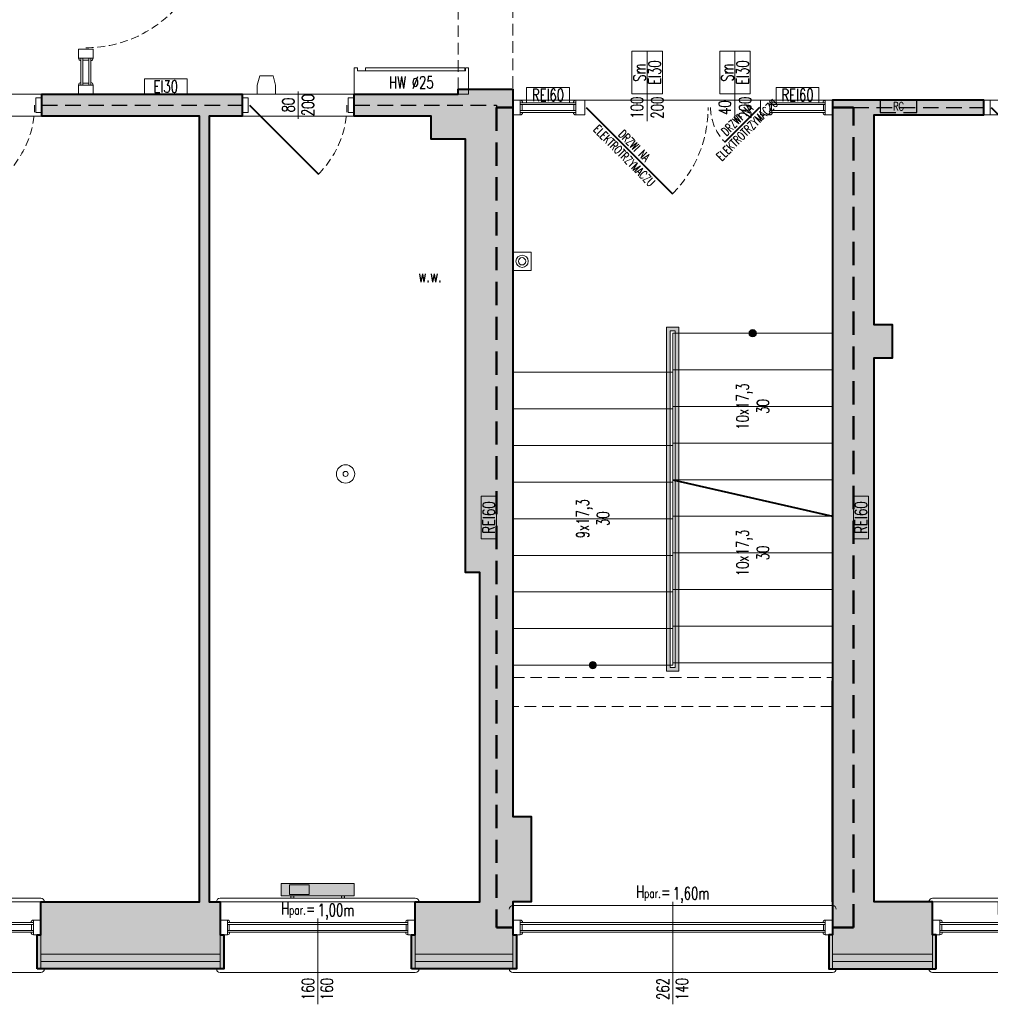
# Model space of a CAD drawing. Header units: millimetres. Extents: x 49320 to 60117, y -4209 to 20568.
# Tile 188 of 252: x 51187 to 51983, y 4927 to 5734. Entities that reach past the tile are written whole.
import ezdxf
from ezdxf.enums import TextEntityAlignment as Align

# ---------------------------------------------------------------- set-up
doc = ezdxf.new("R2010")
doc.units = ezdxf.units.MM
doc.linetypes.add('DASHED', pattern=[19.05, 12.7, -6.35])
doc.linetypes.add('Kreski-Krotkie', pattern=[4.7625, 3.175, -1.5875])
for name, color, linetype, lineweight in [('_AA wymiary', 7, 'Continuous', 13), ('_HD-DREWNO_PRZEKRÓJ', 251, 'Continuous', 40), ('_HD-DREWNO_PRZERYW', 251, 'Kreski-Krotkie', 9), ('_HD-DREWNO_WIDOK', 251, 'Continuous', 18), ('_HD-DRZWI', 251, 'Continuous', 0), ('_HD-ELE_EN', 251, 'Continuous', 30), ('_HD-ELE_PPOŻ', 251, 'Continuous', 30), ('_HD-INWENTARYZACJA_PRZERYW', 251, 'Kreski-Krotkie', 9), ('_HD-INWENTARYZACJA_WIDOK', 251, 'Continuous', 18), ('_HD-OCIEPLENIE', 251, 'BATTING', 0), ('_HD-OKNA', 251, 'Continuous', 0), ('_HD-OPISY', 251, 'Continuous', 0), ('_HD-PPOŻ030', 251, 'DASHED', 40), ('_HD-PPOŻ060', 251, 'DASHED', 50), ('_HD-PPOŻ_PRZEKRÓJ', 251, 'Continuous', 40), ('_HD-PPOŻ_PRZERYW', 251, 'Kreski-Krotkie', 9), ('_HD-PPOŻ_WIDOK', 251, 'Continuous', 18), ('_HD-SAN_CO', 251, 'Continuous', 30), ('_HD-SCHODY_PRZEKRÓJ', 251, 'Continuous', 40), ('_HD-SCHODY_WIDOK', 251, 'Continuous', 18), ('_HD-STAL_PRZEKRÓJ', 251, 'Continuous', 40), ('_HD-STAL_PRZERYW', 251, 'Kreski-Krotkie', 9), ('_HD-STAL_WIDOK', 251, 'Continuous', 18), ('_HD-SZKŁO_WIDOK', 251, 'Continuous', 18), ('_HD-TWORZYWA_SZTUCZNE_WIDOK', 251, 'Continuous', 18), ('_HD-WENTYLACJA', 251, 'Continuous', 0)]:
    doc.layers.add(name, color=color, linetype=linetype, lineweight=lineweight)
doc.layers.add('_HD-KRESKOWANIE_PEŁNE', color=7, linetype='Continuous', lineweight=0, true_color=0xbfbfbf)
doc.layers.add('_HD-PRZEKRÓJ_BUDOWLANA', color=7, linetype='Continuous', lineweight=40, true_color=0x616161)
doc.layers.add('_HD-POMOC_1', color=251, linetype='Continuous', lineweight=0, plot=False)
doc.styles.add('_HD_Romans', font='romans.shx', dxfattribs={"width": 0.7, "height": 18})
doc.linetypes.add('BATTING', pattern='A,0.00254,-2.54,[134,ltypeshp.shx,S=2.54,R=0,X=-2.54,Y=0],-5.08,[134,ltypeshp.shx,S=2.54,R=180,X=2.54,Y=0],-2.54', length=10.16254)

# ---------------------------------------------------------------- blocks, each defined once
blk = doc.blocks.new('*U7')
at = {"layer": '_HD-OPISY'}
for p, q in [((131, -13), (131, 27)), ((131, -57), (131, -13))]:
    blk.add_line(p, q, dxfattribs=at)
at = {"layer": '_HD-SZKŁO_WIDOK'}
for p, q in [((256, 10), (6, 10)), ((256, 8.5), (6, 8.5)), ((256, 3.5), (6, 3.5)), ((256, 2), (6, 2))]:
    blk.add_line(p, q, dxfattribs=at)
at = {"layer": '_HD-TWORZYWA_SZTUCZNE_WIDOK'}
for p, q in [((0, 24), (131, 24)), ((131, 24), (262, 24)), ((0, 12), (6, 12)), ((6, 12), (6, 0)), ((7.5, 8.5), (7.5, 3.5)), ((254.5, 8.5), (254.5, 3.5)), ((262, 12), (256, 12)), ((256, 12), (256, 0)), ((0, 0), (6, 0)), ((262, 0), (256, 0)), ((0, -31), (131, -31)), ((262, -31), (131, -31))]:
    blk.add_line(p, q, dxfattribs=at)
for centre, radius, start, end in [((0, 21), 3, 90, 180), ((262, 21), 3, 0, 90), ((6, 10), 2, 0, 90), ((256, 10), 2, 90, 180), ((6, 2), 2, 270, 0), ((256, 2), 2, 180, 270), ((0, -28), 3, 180, 270), ((262, -28), 3, 270, 0)]:
    blk.add_arc(centre, radius, start, end, dxfattribs=at)
at = {"layer": '_HD-OPISY', "insert": (101, 34), "char_height": 10, "width": 33.4799, "attachment_point": 4, "style": '_HD_Romans'}
blk.add_mtext('\\pxql;H{\\H0.75x;par.}=', dxfattribs=at)
at = {"layer": '_HD-OPISY', "style": '_HD_Romans', "width": 0.7}
blk.add_attdef('PARAPET', text='', height=10, dxfattribs=at).set_placement((131, 34), align=Align.MIDDLE_LEFT)
blk.add_attdef('SZEROKOŚĆ', text='', height=10, rotation=90, dxfattribs=at).set_placement((131, -44.5), align=Align.BOTTOM_CENTER)
blk.add_attdef('WYSOKOŚĆ', text='', height=10, rotation=90, dxfattribs=at).set_placement((133.5, -44.5), align=Align.TOP_CENTER)
blk = doc.blocks.new('*U12')
at = {"layer": '_HD-OPISY'}
for p, q in [((80, -13), (80, 13.24)), ((80, -57), (80, -13))]:
    blk.add_line(p, q, dxfattribs=at)
at = {"layer": '_HD-SZKŁO_WIDOK'}
for p, q in [((154, 10), (6, 10)), ((154, 8.5), (6, 8.5)), ((154, 3.5), (6, 3.5)), ((154, 2), (6, 2))]:
    blk.add_line(p, q, dxfattribs=at)
at = {"layer": '_HD-TWORZYWA_SZTUCZNE_WIDOK'}
for p, q in [((0, 30), (80, 30)), ((80, 30), (160, 30)), ((0, 12), (6, 12)), ((6, 12), (6, 0)), ((7.5, 8.5), (7.5, 3.5)), ((152.5, 8.5), (152.5, 3.5)), ((160, 12), (154, 12)), ((154, 12), (154, 0)), ((0, 0), (6, 0)), ((160, 0), (154, 0)), ((0, -31), (80, -31)), ((160, -31), (80, -31))]:
    blk.add_line(p, q, dxfattribs=at)
for centre, radius, start, end in [((0, 27), 3, 90, 180), ((160, 27), 3, 0, 90), ((6, 10), 2, 0, 90), ((154, 10), 2, 90, 180), ((6, 2), 2, 270, 0), ((154, 2), 2, 180, 270), ((0, -28), 3, 180, 270), ((160, -28), 3, 270, 0)]:
    blk.add_arc(centre, radius, start, end, dxfattribs=at)
at = {"layer": '_HD-OPISY', "insert": (50, 20.24), "char_height": 10, "width": 33.4799, "attachment_point": 4, "style": '_HD_Romans'}
blk.add_mtext('\\pxql;H{\\H0.75x;par.}=', dxfattribs=at)
at = {"layer": '_HD-OPISY', "style": '_HD_Romans', "width": 0.7}
blk.add_attdef('PARAPET', text='', height=10, dxfattribs=at).set_placement((80, 20.24), align=Align.MIDDLE_LEFT)
blk.add_attdef('SZEROKOŚĆ', text='', height=10, rotation=90, dxfattribs=at).set_placement((80, -44.5), align=Align.BOTTOM_CENTER)
blk.add_attdef('WYSOKOŚĆ', text='', height=10, rotation=90, dxfattribs=at).set_placement((82.5, -44.5), align=Align.TOP_CENTER)
blk = doc.blocks.new('*U13')
at = {"layer": '_HD-OPISY'}
for p, q in [((82.5, -13), (82.5, 13.24)), ((82.5, -57), (82.5, -13))]:
    blk.add_line(p, q, dxfattribs=at)
at = {"layer": '_HD-SZKŁO_WIDOK'}
for p, q in [((159, 10), (6, 10)), ((159, 8.5), (6, 8.5)), ((159, 3.5), (6, 3.5)), ((159, 2), (6, 2))]:
    blk.add_line(p, q, dxfattribs=at)
at = {"layer": '_HD-TWORZYWA_SZTUCZNE_WIDOK'}
for p, q in [((0, 30), (82.5, 30)), ((82.5, 30), (165, 30)), ((0, 12), (6, 12)), ((6, 12), (6, 0)), ((7.5, 8.5), (7.5, 3.5)), ((157.5, 8.5), (157.5, 3.5)), ((165, 12), (159, 12)), ((159, 12), (159, 0)), ((0, 0), (6, 0)), ((165, 0), (159, 0)), ((0, -31), (82.5, -31)), ((165, -31), (82.5, -31))]:
    blk.add_line(p, q, dxfattribs=at)
for centre, radius, start, end in [((0, 27), 3, 90, 180), ((165, 27), 3, 0, 90), ((6, 10), 2, 0, 90), ((159, 10), 2, 90, 180), ((6, 2), 2, 270, 0), ((159, 2), 2, 180, 270), ((0, -28), 3, 180, 270), ((165, -28), 3, 270, 0)]:
    blk.add_arc(centre, radius, start, end, dxfattribs=at)
at = {"layer": '_HD-OPISY', "insert": (52.5, 20.24), "char_height": 10, "width": 33.4799, "attachment_point": 4, "style": '_HD_Romans'}
blk.add_mtext('\\pxql;H{\\H0.75x;par.}=', dxfattribs=at)
at = {"layer": '_HD-OPISY', "style": '_HD_Romans', "width": 0.7}
blk.add_attdef('PARAPET', text='', height=10, dxfattribs=at).set_placement((82.5, 20.24), align=Align.MIDDLE_LEFT)
blk.add_attdef('SZEROKOŚĆ', text='', height=10, rotation=90, dxfattribs=at).set_placement((82.5, -44.5), align=Align.BOTTOM_CENTER)
blk.add_attdef('WYSOKOŚĆ', text='', height=10, rotation=90, dxfattribs=at).set_placement((85, -44.5), align=Align.TOP_CENTER)
blk = doc.blocks.new('*U24')
at = {"layer": '_HD-DREWNO_PRZEKRÓJ'}
blk.add_line((6, 0), (62.57, -56.57), dxfattribs=at)
at = {"layer": '_HD-DREWNO_PRZERYW', "ltscale": 2}
blk.add_arc((6, 0), 80, 315, 0, dxfattribs=at)
at = {"layer": '_HD-DREWNO_WIDOK'}
for points in [[(0, 6), (5, 6), (5, -6), (0, -6)], [(87, 6), (92, 6), (92, -6), (87, -6)]]:
    blk.add_lwpolyline(points, close=True, dxfattribs=at)
at = {"layer": '_HD-OPISY'}
blk.add_line((46, 11.25), (46, -11.25), dxfattribs=at)
at = {"layer": '_HD-OPISY', "style": '_HD_Romans', "width": 0.7}
blk.add_attdef('SZEROKOŚĆ', text='', height=10, rotation=90, dxfattribs=at).set_placement((46, 0), align=Align.BOTTOM_CENTER)
blk.add_attdef('WYSOKOŚĆ', text='', height=10, rotation=90, dxfattribs=at).set_placement((49, 0), align=Align.TOP_CENTER)
blk = doc.blocks.new('*U25')
at = {"layer": '_HD-DREWNO_PRZEKRÓJ'}
blk.add_line((6, 0), (62.57, -56.57), dxfattribs=at)
at = {"layer": '_HD-DREWNO_PRZERYW', "ltscale": 2}
blk.add_arc((6, 0), 80, 315, 0, dxfattribs=at)
at = {"layer": '_HD-DREWNO_WIDOK'}
for points in [[(0, 6), (5, 6), (5, -6), (0, -6)], [(87, 6), (92, 6), (92, -6), (87, -6)]]:
    blk.add_lwpolyline(points, close=True, dxfattribs=at)
at = {"layer": '_HD-OPISY'}
blk.add_line((46, 11.25), (46, -11.25), dxfattribs=at)
at = {"layer": '_HD-OPISY', "style": '_HD_Romans', "width": 0.7}
blk.add_attdef('SZEROKOŚĆ', text='', height=10, rotation=90, dxfattribs=at).set_placement((46, 0), align=Align.BOTTOM_CENTER)
blk.add_attdef('WYSOKOŚĆ', text='', height=10, rotation=90, dxfattribs=at).set_placement((49, 0), align=Align.TOP_CENTER)
blk = doc.blocks.new('*U26')
at = {"layer": '_HD-DREWNO_PRZEKRÓJ'}
blk.add_line((6, 0), (62.57, -56.57), dxfattribs=at)
at = {"layer": '_HD-DREWNO_PRZERYW', "ltscale": 2}
blk.add_arc((6, 0), 80, 315, 0, dxfattribs=at)
at = {"layer": '_HD-DREWNO_WIDOK'}
for points in [[(0, 6), (5, 6), (5, -6), (0, -6)], [(87, 6), (92, 6), (92, -6), (87, -6)]]:
    blk.add_lwpolyline(points, close=True, dxfattribs=at)
at = {"layer": '_HD-OPISY'}
blk.add_line((46, 11.25), (46, -11.25), dxfattribs=at)
at = {"layer": '_HD-OPISY', "style": '_HD_Romans', "width": 0.7}
blk.add_attdef('SZEROKOŚĆ', text='', height=10, rotation=90, dxfattribs=at).set_placement((46, 0), align=Align.BOTTOM_CENTER)
blk.add_attdef('WYSOKOŚĆ', text='', height=10, rotation=90, dxfattribs=at).set_placement((49, 0), align=Align.TOP_CENTER)
blk = doc.blocks.new('*U5')
at = {"layer": '_HD-WENTYLACJA'}
blk.add_lwpolyline([(0, 0, 0, 12, 0), (20, 0, 0, 0, 0), (84.5, 0, 0, 0, 0)], format="xyseb", dxfattribs=at)
at = {"layer": '_HD-WENTYLACJA', "style": '_HD_Romans', "width": 0.7}
blk.add_attdef('WENTYLACJA', (35, 5), '', height=20, dxfattribs=at)
blk = doc.blocks.new('_HD_BLOKI_HW25')
blk.add_lwpolyline([(-91.01, 19.2), (-2.59, 19.2), (-2.59, 21.6), (0, 21.6), (0, 0), (-93.6, 0), (-93.6, 21.6), (-91.01, 21.6), (-91.01, 19.2)])
blk.add_lwpolyline([(-9.19, 21.6), (-9.19, 19.2), (-90.55, 19.2), (-90.55, 21.6)], close=True)
blk = doc.blocks.new('*U32')
at = {"layer": '_HD-OPISY'}
blk.add_line((38.5, 11.25), (38.5, -11.25), dxfattribs=at)
at = {"layer": '_HD-STAL_PRZEKRÓJ'}
blk.add_line((88.5, 0), (17.79, -70.71), dxfattribs=at)
at = {"layer": '_HD-STAL_PRZERYW', "ltscale": 2}
blk.add_arc((88.5, 0), 100, 180, 225, dxfattribs=at)
at = {"layer": '_HD-STAL_WIDOK'}
for points in [[(-12.5, 6), (-20, 6), (-20, -6), (-12.5, -6)], [(97, 6), (89.5, 6), (89.5, -6), (97, -6)]]:
    blk.add_lwpolyline(points, close=True, dxfattribs=at)
at = {"layer": '_HD-OPISY', "style": '_HD_Romans', "width": 0.7}
blk.add_attdef('WYSOKOŚĆ', text='', height=10, rotation=270, dxfattribs=at).set_placement((35.5, 0), align=Align.TOP_CENTER)
blk.add_attdef('SZEROKOŚĆ', text='', height=10, rotation=270, dxfattribs=at).set_placement((38.5, 0), align=Align.BOTTOM_CENTER)

msp = doc.modelspace()

# ---------------------------------------------------------------- hatches: boundary and pattern name
at = {"layer": '_HD-KRESKOWANIE_PEŁNE', "ltscale": 1.5, "transparency": 33554687}
h = msp.add_hatch(color=256, dxfattribs=at)
h.dxf.hatch_style = 1
h.paths.add_polyline_path([(51511.58, 4956.3), (51511.58, 5011.3), (51564.58, 5011.3), (51564.58, 5281.3), (51552.58, 5281.3), (51552.58, 5636.3), (51524.58, 5636.3), (51524.58, 5655.3), (51461.58, 5655.3), (51461.58, 5673.3), (51546.58, 5673.3), (51546.58, 5677.3), (51591.58, 5677.3), (51591.58, 5081.3), (51606.58, 5081.3), (51606.58, 5011.3), (51591.58, 5011.3), (51591.58, 4956.3)])
h = msp.add_hatch(color=256, dxfattribs=at)
h.dxf.hatch_style = 1
h.paths.add_polyline_path([(51205.58, 5673.3), (51238.58, 5673.3), (51244.58, 5673.3), (51369.58, 5673.3), (51369.58, 5655.3), (51342.58, 5655.3), (51342.58, 5011.3), (51351.58, 5011.3), (51351.58, 4956.3), (51204.58, 4956.3), (51204.58, 5011.3), (51334.58, 5011.3), (51334.58, 5655.3), (51205.58, 5655.3)])
h = msp.add_hatch(color=256, dxfattribs=at)
h.dxf.hatch_style = 1
h.paths.add_polyline_path([(51853.58, 5668.3), (51853.58, 5011.3), (51853.58, 5192.3), (51853.58, 4956.3), (51935.58, 4956.3), (51935.58, 5011.3), (51887.58, 5011.3), (51887.58, 5457.3), (51902.58, 5457.3), (51902.58, 5484.3), (51887.58, 5484.3), (51887.58, 5656.3), (51977.58, 5656.3), (51977.58, 5668.3)])
h = msp.add_hatch(color=256, dxfattribs=at)
h.dxf.hatch_style = 1
h.paths.add_polyline_path([(51717.58, 5482.3), (51727.58, 5482.3), (51727.58, 5200.3), (51717.58, 5200.3)])
h.paths.add_polyline_path([(51720.58, 5479.3), (51724.58, 5479.3), (51724.58, 5203.3), (51720.58, 5203.3)], flags=16)
at = {"layer": '_HD-KRESKOWANIE_PEŁNE', "transparency": 33554687}
h = msp.add_hatch(color=256, dxfattribs=at)
h.dxf.hatch_style = 1
h.paths.add_polyline_path([(51401.58, 5016.3), (51401.58, 5026.3), (51461.58, 5026.3), (51461.58, 5016.3)])
h.paths.add_polyline_path([(51409.58, 5016.3), (51409.58, 5014.3), (51412.08, 5014.3), (51412.08, 5016.3)])
h.paths.add_polyline_path([(51453.58, 5016.3), (51453.58, 5014.3), (51451.08, 5014.3), (51451.08, 5016.3)])
h = msp.add_hatch(color=256, dxfattribs=at)
h.dxf.hatch_style = 1
h.paths.add_polyline_path([(51204.58, 4984.3), (51201.58, 4984.3), (51201.58, 4956.3), (51204.58, 4956.3)])
h = msp.add_hatch(color=256, dxfattribs=at)
h.dxf.hatch_style = 1
h.paths.add_polyline_path([(51354.58, 4984.3), (51351.58, 4984.3), (51351.58, 4956.3), (51354.58, 4956.3)])
h = msp.add_hatch(color=256, dxfattribs=at)
h.dxf.hatch_style = 1
h.paths.add_polyline_path([(51511.58, 4984.3), (51508.58, 4984.3), (51508.58, 4956.3), (51511.58, 4956.3)])
h = msp.add_hatch(color=256, dxfattribs=at)
h.dxf.hatch_style = 1
h.paths.add_polyline_path([(51594.58, 4984.3), (51591.58, 4984.3), (51591.58, 4956.3), (51594.58, 4956.3)])
h = msp.add_hatch(color=256, dxfattribs=at)
h.dxf.hatch_style = 1
h.paths.add_polyline_path([(51853.58, 4984.3), (51850.58, 4984.3), (51850.58, 4956.3), (51853.58, 4956.3)])
h = msp.add_hatch(color=256, dxfattribs=at)
h.dxf.hatch_style = 1
h.paths.add_polyline_path([(51938.58, 4984.3), (51935.58, 4984.3), (51935.58, 4956.3), (51938.58, 4956.3)])
h = msp.add_hatch(color=256, dxfattribs=at)
h.dxf.hatch_style = 1
h.paths.add_polyline_path([(51351.58, 4968.3), (51204.58, 4968.3), (51204.58, 4956.3), (51351.58, 4956.3)])
h = msp.add_hatch(color=256, dxfattribs=at)
h.dxf.hatch_style = 1
h.paths.add_polyline_path([(51591.58, 4968.3), (51511.58, 4968.3), (51511.58, 4956.3), (51591.58, 4956.3)])
h = msp.add_hatch(color=256, dxfattribs=at)
h.dxf.hatch_style = 1
h.paths.add_polyline_path([(51935.58, 4968.3), (51853.58, 4968.3), (51853.58, 4956.3), (51935.58, 4956.3)])
at = {"layer": '_HD-OPISY'}
h = msp.add_hatch(color=256, dxfattribs=at)
h.dxf.hatch_style = 1
edge = h.paths.add_edge_path()
edge.add_arc((51788.08, 5477.3), 3, 0, 360)
h = msp.add_hatch(color=256, dxfattribs=at)
h.dxf.hatch_style = 1
edge = h.paths.add_edge_path()
edge.add_arc((51657.08, 5205.3), 3, 0, 360)

# ---------------------------------------------------------------- linework, layer by layer
at = {"layer": '_HD-ELE_EN', "linetype": 'DASHED', "lineweight": 25}
msp.add_lwpolyline([(51922.58, 5668.3), (51892.58, 5668.3), (51892.58, 5658.3), (51922.58, 5658.3)], close=True, dxfattribs=at)
at = {"layer": '_HD-ELE_PPOŻ', "linetype": 'ByBlock', "lineweight": 0}
for points in [[(51395.08, 5688.3), (51397.08, 5680.8), (51397.08, 5673.3), (51382.08, 5673.3), (51382.08, 5680.8), (51384.08, 5688.3)], [(51591.58, 5543.8), (51606.58, 5543.8), (51606.58, 5528.8), (51591.58, 5528.8)]]:
    msp.add_lwpolyline(points, close=True, dxfattribs=at)
for centre, radius in [((51599.08, 5536.3), 5), ((51599.08, 5536.3), 3), ((51454.4, 5362), 7.5), ((51454.4, 5362), 2.08)]:
    msp.add_circle(centre, radius, dxfattribs=at)
at = {"layer": '_HD-INWENTARYZACJA_PRZERYW', "ltscale": 3}
for points in [[(51591.58, 5677.3), (51546.58, 5677.3), (51546.58, 5845.3), (51591.58, 5845.3)], [(51591.58, 5195.3), (51853.58, 5195.3), (51853.58, 5171.3), (51591.58, 5171.3)]]:
    msp.add_lwpolyline(points, close=True, dxfattribs=at)
at = {"layer": '_HD-INWENTARYZACJA_WIDOK', "ltscale": 1.5}
for points in [[(51511.58, 4956.3), (51511.58, 5011.3), (51564.58, 5011.3), (51564.58, 5281.3), (51552.58, 5281.3), (51552.58, 5636.3), (51524.58, 5636.3), (51524.58, 5655.3), (51461.58, 5655.3), (51461.58, 5673.3), (51546.58, 5673.3), (51546.58, 5677.3), (51591.58, 5677.3), (51591.58, 5081.3), (51606.58, 5081.3), (51606.58, 5011.3), (51591.58, 5011.3), (51591.58, 4956.3)], [(51369.58, 5655.3), (51342.58, 5655.3), (51342.58, 5011.3), (51351.58, 5011.3), (51351.58, 4956.3), (51204.58, 4956.3), (51204.58, 5011.3), (51334.58, 5011.3), (51334.58, 5655.3), (51205.58, 5655.3), (51205.58, 5673.3), (51238.58, 5673.3), (51244.58, 5673.3), (51369.58, 5673.3)], [(51853.58, 5192.3), (51853.58, 4956.3), (51935.58, 4956.3), (51935.58, 5011.3), (51887.58, 5011.3), (51887.58, 5457.3), (51902.58, 5457.3), (51902.58, 5484.3), (51887.58, 5484.3), (51887.58, 5656.3), (51977.58, 5656.3), (51977.58, 5668.3), (51853.58, 5668.3), (51853.58, 5011.3)]]:
    msp.add_lwpolyline(points, close=True, dxfattribs=at)
at = {"layer": '_HD-OCIEPLENIE', "ltscale": 0.58}
for points in [[(51351.58, 4962.3), (51204.58, 4962.3)], [(51591.58, 4962.3), (51511.58, 4962.3)], [(51935.58, 4962.3), (51853.58, 4962.3)]]:
    msp.add_lwpolyline(points, dxfattribs=at)
at = {"layer": '_HD-OPISY'}
for p, q in [((51701.58, 5673.55), (51701.58, 5651.05)), ((51773.58, 5673.55), (51773.58, 5651.05))]:
    msp.add_line(p, q, dxfattribs=at)
for points in [[(51689.08, 5708.55), (51701.58, 5708.55), (51701.58, 5673.55), (51689.08, 5673.55)], [(51701.58, 5708.55), (51714.08, 5708.55), (51714.08, 5673.55), (51701.58, 5673.55)], [(51761.08, 5708.55), (51773.58, 5708.55), (51773.58, 5673.55), (51761.08, 5673.55)], [(51773.58, 5708.55), (51786.08, 5708.55), (51786.08, 5673.55), (51773.58, 5673.55)], [(51324.58, 5685.8), (51324.58, 5673.3), (51289.58, 5673.3), (51289.58, 5685.8)], [(51637.83, 5678.8), (51637.83, 5666.3), (51602.83, 5666.3), (51602.83, 5678.8)], [(51842.33, 5678.8), (51842.33, 5666.3), (51807.33, 5666.3), (51807.33, 5678.8)], [(51565.58, 5343.8), (51578.08, 5343.8), (51578.08, 5308.8), (51565.58, 5308.8)], [(51870.58, 5343.8), (51883.08, 5343.8), (51883.08, 5308.8), (51870.58, 5308.8)]]:
    msp.add_lwpolyline(points, close=True, dxfattribs=at)
for points in [[(51788.08, 5342.3, 0, 6, 0), (51788.08, 5352.3, 0, 0, 0), (51788.08, 5477.3, 0, 0, 0)], [(51657.08, 5445.3, 0, 6, 0), (51657.08, 5435.3, 0, 0, 0), (51657.08, 5205.3, 0, 0, 0)], [(51788.08, 5207.3, 0, 6, 0), (51788.08, 5217.3, 0, 0, 0), (51788.08, 5342.3, 0, 0, 0)]]:
    msp.add_lwpolyline(points, format="xyseb", dxfattribs=at)
for centre in [(51788.08, 5477.3), (51657.08, 5205.3)]:
    msp.add_circle(centre, 3, dxfattribs=at)
at = {"layer": '_HD-POMOC_1', "ltscale": 1.5}
for points in [[(50999.58, 5673.3), (51546.58, 5673.3), (51546.58, 5677.3), (51591.58, 5677.3), (51591.58, 5668.3), (52159.58, 5668.3), (52159.58, 5672.3), (52207.58, 5672.3), (52207.58, 5668.3), (52757.58, 5668.3), (52757.58, 5849.3), (52207.58, 5849.3), (52207.58, 5842.3), (52159.58, 5842.3), (52159.58, 5849.3), (51591.58, 5849.3), (51591.58, 5845.3), (51546.58, 5845.3), (51546.58, 5849.3), (50999.58, 5849.3)], [(50998.58, 5655.3), (50998.58, 5469.3), (50991.58, 5469.3), (50991.58, 5011.3), (51334.58, 5011.3), (51334.58, 5655.3), (50998.58, 5655.3)], [(51342.58, 5655.3), (51342.58, 5011.3), (51564.58, 5011.3), (51564.58, 5281.3), (51552.58, 5281.3), (51552.58, 5636.3), (51524.58, 5636.3), (51524.58, 5655.3), (51342.58, 5655.3)]]:
    msp.add_lwpolyline(points, dxfattribs=at)
msp.add_lwpolyline([(51887.58, 5656.3), (51887.58, 5484.3), (51902.58, 5484.3), (51902.58, 5457.3), (51887.58, 5457.3), (51887.58, 5011.3), (52167.58, 5011.3), (52167.58, 5446.3), (52161.58, 5446.3), (52161.58, 5656.3)], close=True, dxfattribs=at)
at = {"layer": '_HD-PPOŻ030', "lineweight": 25}
for points in [[(51205.58, 5664.3), (51369.58, 5664.3)], [(51461.58, 5664.3), (51578.08, 5664.3), (51578.08, 5662.3)], [(51870.58, 5662.3), (51977.58, 5662.3)]]:
    msp.add_lwpolyline(points, dxfattribs=at)
at = {"layer": '_HD-PPOŻ060', "ltscale": 1.5}
for points in [[(51591.58, 5662.3), (51578.08, 5662.3), (51578.08, 4990.3), (51591.58, 4990.3)], [(51853.58, 4990.3), (51870.58, 4990.3), (51870.58, 5662.3), (51853.58, 5662.3)]]:
    msp.add_lwpolyline(points, dxfattribs=at)
at = {"layer": '_HD-PPOŻ_PRZEKRÓJ'}
for p, q in [((51651.58, 5662.3), (51722.29, 5591.59)), ((51793.58, 5662.3), (51765.29, 5634.02))]:
    msp.add_line(p, q, dxfattribs=at)
at = {"layer": '_HD-PPOŻ_PRZERYW', "ltscale": 2}
for centre, radius, start, end in [((51651.58, 5662.3), 100, 315, 0), ((51793.58, 5662.3), 40, 180, 225)]:
    msp.add_arc(centre, radius, start, end, dxfattribs=at)
at = {"layer": '_HD-PPOŻ_WIDOK'}
for p, q in [((51591.58, 5668.3), (51597.58, 5668.3)), ((51853.58, 5668.3), (51847.58, 5668.3)), ((51591.58, 5656.3), (51597.58, 5656.3)), ((51853.58, 5656.3), (51847.58, 5656.3))]:
    msp.add_line(p, q, dxfattribs=at)
at = {"layer": '_HD-PPOŻ_WIDOK', "lineweight": 0}
for p, q in [((51597.58, 5668.3), (51597.58, 5656.3)), ((51597.58, 5666.3), (51643.08, 5666.3)), ((51643.08, 5668.3), (51643.08, 5656.3)), ((51802.08, 5668.3), (51802.08, 5656.3)), ((51847.58, 5666.3), (51802.08, 5666.3)), ((51847.58, 5668.3), (51847.58, 5656.3)), ((51597.58, 5664.8), (51643.08, 5664.8)), ((51597.58, 5659.8), (51643.08, 5659.8)), ((51597.58, 5658.3), (51643.08, 5658.3)), ((51599.08, 5664.8), (51599.08, 5659.8)), ((51641.58, 5664.8), (51641.58, 5659.8)), ((51847.58, 5664.8), (51802.08, 5664.8)), ((51847.58, 5659.8), (51802.08, 5659.8)), ((51847.58, 5658.3), (51802.08, 5658.3)), ((51803.58, 5664.8), (51803.58, 5659.8)), ((51846.08, 5664.8), (51846.08, 5659.8))]:
    msp.add_line(p, q, dxfattribs=at)
at = {"layer": '_HD-PPOŻ_WIDOK'}
for points in [[(51643.08, 5656.3), (51650.58, 5656.3), (51650.58, 5668.3), (51643.08, 5668.3)], [(51802.08, 5656.3), (51794.58, 5656.3), (51794.58, 5668.3), (51802.08, 5668.3)]]:
    msp.add_lwpolyline(points, close=True, dxfattribs=at)
at = {"layer": '_HD-PPOŻ_WIDOK', "lineweight": 0}
for centre, start, end in [((51597.58, 5666.3), 0, 90), ((51643.08, 5666.3), 90, 180), ((51802.08, 5666.3), 0, 90), ((51847.58, 5666.3), 90, 180), ((51597.58, 5658.3), 270, 0), ((51643.08, 5658.3), 180, 270), ((51802.08, 5658.3), 270, 0), ((51847.58, 5658.3), 180, 270)]:
    msp.add_arc(centre, 2, start, end, dxfattribs=at)
at = {"layer": '_HD-PRZEKRÓJ_BUDOWLANA', "ltscale": 1.5}
for points in [[(51508.58, 4956.3), (51508.58, 4984.3), (51511.58, 4984.3), (51511.58, 5011.3), (51564.58, 5011.3), (51564.58, 5281.3), (51552.58, 5281.3), (51552.58, 5636.3), (51524.58, 5636.3), (51524.58, 5655.3), (51461.58, 5655.3), (51461.58, 5673.3), (51546.58, 5673.3), (51546.58, 5677.3), (51591.58, 5677.3), (51591.58, 5081.3), (51606.58, 5081.3), (51606.58, 5011.3), (51591.58, 5011.3), (51591.58, 4984.3), (51594.58, 4984.3), (51594.58, 4956.3)], [(51201.58, 4956.3), (51201.58, 4984.3), (51204.58, 4984.3), (51204.58, 5011.3), (51334.58, 5011.3), (51334.58, 5655.3), (51205.58, 5655.3), (51205.58, 5673.3), (51238.58, 5673.3), (51244.58, 5673.3), (51369.58, 5673.3), (51369.58, 5655.3), (51342.58, 5655.3), (51342.58, 5011.3), (51351.58, 5011.3), (51351.58, 4984.3), (51354.58, 4984.3), (51354.58, 4956.3)], [(51938.58, 4956.3), (51938.58, 4984.3), (51935.58, 4984.3), (51935.58, 5011.3), (51887.58, 5011.3), (51887.58, 5457.3), (51902.58, 5457.3), (51902.58, 5484.3), (51887.58, 5484.3), (51887.58, 5656.3), (51977.58, 5656.3), (51977.58, 5668.3), (51853.58, 5668.3), (51853.58, 5011.3), (51853.58, 5192.3), (51853.58, 4984.3), (51850.58, 4984.3), (51850.58, 4956.3)]]:
    msp.add_lwpolyline(points, close=True, dxfattribs=at)
at = {"layer": '_HD-SAN_CO', "lineweight": 20}
for points in [[(51401.58, 5016.3), (51401.58, 5016.3), (51401.58, 5026.3), (51461.58, 5026.3), (51461.58, 5016.3)], [(51408.58, 5017.3), (51408.58, 5017.3), (51408.58, 5025.3), (51424.58, 5025.3), (51424.58, 5017.3)]]:
    msp.add_lwpolyline(points, close=True, dxfattribs=at)
for points in [[(51409.58, 5016.3), (51409.58, 5014.3), (51412.08, 5014.3), (51412.08, 5016.3), (51409.58, 5016.3)], [(51453.58, 5016.3), (51453.58, 5014.3), (51451.08, 5014.3), (51451.08, 5016.3), (51453.58, 5016.3)]]:
    msp.add_lwpolyline(points, dxfattribs=at)
at = {"layer": '_HD-SCHODY_PRZEKRÓJ', "ltscale": 1.5}
msp.add_lwpolyline([(51722.58, 5357.3), (51853.58, 5327.3)], dxfattribs=at)
at = {"layer": '_HD-SCHODY_WIDOK', "ltscale": 1.5}
for points in [[(51722.58, 5477.3), (51853.58, 5477.3), (51853.58, 5447.3), (51722.58, 5447.3)], [(51591.58, 5445.3), (51722.58, 5445.3), (51722.58, 5415.3), (51591.58, 5415.3)], [(51722.58, 5447.3), (51853.58, 5447.3), (51853.58, 5417.3), (51722.58, 5417.3)], [(51591.58, 5415.3), (51722.58, 5415.3), (51722.58, 5385.3), (51591.58, 5385.3)], [(51722.58, 5417.3), (51853.58, 5417.3), (51853.58, 5387.3), (51722.58, 5387.3)], [(51591.58, 5385.3), (51722.58, 5385.3), (51722.58, 5355.3), (51591.58, 5355.3)], [(51722.58, 5387.3), (51853.58, 5387.3), (51853.58, 5357.3), (51722.58, 5357.3)], [(51591.58, 5355.3), (51722.58, 5355.3), (51722.58, 5325.3), (51591.58, 5325.3)], [(51722.58, 5357.3), (51853.58, 5357.3), (51853.58, 5327.3), (51722.58, 5327.3)], [(51722.58, 5327.3), (51853.58, 5327.3), (51853.58, 5297.3), (51722.58, 5297.3)], [(51591.58, 5325.3), (51722.58, 5325.3), (51722.58, 5295.3), (51591.58, 5295.3)], [(51591.58, 5295.3), (51722.58, 5295.3), (51722.58, 5265.3), (51591.58, 5265.3)], [(51722.58, 5297.3), (51853.58, 5297.3), (51853.58, 5267.3), (51722.58, 5267.3)], [(51591.58, 5265.3), (51722.58, 5265.3), (51722.58, 5235.3), (51591.58, 5235.3)], [(51722.58, 5267.3), (51853.58, 5267.3), (51853.58, 5237.3), (51722.58, 5237.3)], [(51591.58, 5235.3), (51722.58, 5235.3), (51722.58, 5205.3), (51591.58, 5205.3)], [(51722.58, 5237.3), (51853.58, 5237.3), (51853.58, 5207.3), (51722.58, 5207.3)]]:
    msp.add_lwpolyline(points, close=True, dxfattribs=at)
at = {"layer": '_HD-STAL_WIDOK'}
for p, q in [((51235.58, 5702.8), (51247.58, 5702.8)), ((51239.08, 5701.3), (51244.08, 5701.3)), ((51239.08, 5682.3), (51244.08, 5682.3)), ((51235.58, 5680.8), (51247.58, 5680.8))]:
    msp.add_line(p, q, dxfattribs=at)
msp.add_lwpolyline([(51247.58, 5680.8), (51247.58, 5673.3), (51235.58, 5673.3), (51235.58, 5680.8)], close=True, dxfattribs=at)
at = {"layer": '_HD-STAL_WIDOK', "ltscale": 1.5}
for points in [[(51717.58, 5482.3), (51727.58, 5482.3), (51727.58, 5200.3), (51717.58, 5200.3)], [(51720.58, 5479.3), (51724.58, 5479.3), (51724.58, 5203.3), (51720.58, 5203.3)]]:
    msp.add_lwpolyline(points, close=True, dxfattribs=at)
at = {"layer": '_HD-STAL_WIDOK'}
for centre, start, end in [((51237.58, 5702.8), 180, 270), ((51245.58, 5702.8), 270, 0), ((51237.58, 5680.8), 90, 180), ((51245.58, 5680.8), 0, 90)]:
    msp.add_arc(centre, 2, start, end, dxfattribs=at)
at = {"layer": '_HD-SZKŁO_WIDOK'}
for p, q in [((51237.58, 5702.8), (51237.58, 5680.8)), ((51239.08, 5702.8), (51239.08, 5680.8)), ((51244.08, 5702.8), (51244.08, 5680.8)), ((51245.58, 5702.8), (51245.58, 5680.8))]:
    msp.add_line(p, q, dxfattribs=at)
at = {"layer": '_HD-TWORZYWA_SZTUCZNE_WIDOK'}
for points in [[(51204.58, 4984.3), (51201.58, 4984.3), (51201.58, 4956.3), (51204.58, 4956.3)], [(51354.58, 4984.3), (51351.58, 4984.3), (51351.58, 4956.3), (51354.58, 4956.3)], [(51511.58, 4984.3), (51508.58, 4984.3), (51508.58, 4956.3), (51511.58, 4956.3)], [(51594.58, 4984.3), (51591.58, 4984.3), (51591.58, 4956.3), (51594.58, 4956.3)], [(51853.58, 4984.3), (51850.58, 4984.3), (51850.58, 4956.3), (51853.58, 4956.3)], [(51938.58, 4984.3), (51935.58, 4984.3), (51935.58, 4956.3), (51938.58, 4956.3)], [(51351.58, 4968.3), (51204.58, 4968.3), (51204.58, 4956.3), (51351.58, 4956.3)], [(51591.58, 4968.3), (51511.58, 4968.3), (51511.58, 4956.3), (51591.58, 4956.3)], [(51935.58, 4968.3), (51853.58, 4968.3), (51853.58, 4956.3), (51935.58, 4956.3)]]:
    msp.add_lwpolyline(points, close=True, dxfattribs=at)

# ---------------------------------------------------------------- block references
at = {"layer": '_AA wymiary'}
for name, p in [('*U24', (51113.58, 5664.3)), ('*U25', (51369.58, 5664.3)), ('*U26', (51977.58, 5662.3))]:
    msp.add_blockref(name, p, dxfattribs=at).add_auto_attribs({'SZEROKOŚĆ': '80', 'WYSOKOŚĆ': '200'})
at = {"layer": '_HD-DRZWI', "rotation": 89.99999999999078}
msp.add_blockref('*U32', (51241.58, 5722.8), dxfattribs=at).add_auto_attribs({'SZEROKOŚĆ': '100', 'WYSOKOŚĆ': '200'})
at = {"layer": '_HD-OKNA'}
for name, p, values in [('*U7', (51591.58, 4984.3), {'SZEROKOŚĆ': '262', 'WYSOKOŚĆ': '140', 'PARAPET': '1,60m'}), ('*U12', (51044.58, 4984.3), {'SZEROKOŚĆ': '160', 'WYSOKOŚĆ': '160', 'PARAPET': '1,00m'}), ('*U12', (51351.58, 4984.3), {'SZEROKOŚĆ': '160', 'WYSOKOŚĆ': '160', 'PARAPET': '1,00m'}), ('*U13', (51935.58, 4984.3), {'SZEROKOŚĆ': '165', 'WYSOKOŚĆ': '165', 'PARAPET': '1,00m'})]:
    msp.add_blockref(name, p, dxfattribs=at).add_auto_attribs(values)
at = {"layer": '_HD-PPOŻ_WIDOK', "xscale": -1}
msp.add_blockref('_HD_BLOKI_HW25', (51461.58, 5673.3), dxfattribs=at)
at = {"layer": '_HD-WENTYLACJA'}
ref = msp.add_blockref('*U5', (51552.58, 5516.8), dxfattribs=dict(at, xscale=-0.5, yscale=0.5, zscale=0.5, rotation=359.9999999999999))
ref.add_attrib('WENTYLACJA', 'w.w.', (51514.08, 5519.3), dxfattribs={"height": 10, "style": '_HD_Romans', "width": 0.7})

# ---------------------------------------------------------------- texts
at = {"layer": '_HD-ELE_EN', "lineweight": 0, "ltscale": 1.5, "insert": (51907.58, 5663.3), "char_height": 7, "width": 24.1145, "attachment_point": 5, "style": '_HD_Romans'}
msp.add_mtext('\\pxqc;RG', dxfattribs=at)
at = {"layer": '_HD-OPISY', "char_height": 10, "attachment_point": 5, "rotation": 90, "style": '_HD_Romans'}
for s, insert, width in [('\\pxqc;Sm', (51695.33, 5691.05), 35), ('\\pxqc;Sm', (51767.33, 5691.05), 35), ('\\pxqc;100\\P200', (51701.58, 5662.3), 25.486), ('\\pxqc;40\\P200', (51773.58, 5662.3), 25.486), ('\\pxqc;10x17,3\\P30', (51788.08, 5417.3), 25.486), ('\\pxqc;9x17,3\\P30', (51657.08, 5325.3), 25.486), ('\\pxqc;10x17,3\\P30', (51788.08, 5297.3), 25.486)]:
    msp.add_mtext(s, dxfattribs=dict(at, insert=insert, width=width))
at = {"layer": '_HD-PPOŻ_WIDOK', "lineweight": 0, "insert": (51508.38, 5682.9), "char_height": 10, "width": 93.6, "attachment_point": 5, "style": '_HD_Romans'}
msp.add_mtext('{\\Fromans.shx|c226;HW %%C25}', dxfattribs=at)
at = {"layer": '_HD-PPOŻ_WIDOK', "lineweight": 0, "char_height": 7, "width": 55.9483, "attachment_point": 5, "style": '_HD_Romans'}
for insert, rotation in [((51779.43, 5648.16), 45), ((51686.93, 5626.95), 315)]:
    msp.add_mtext('\\pxqc;DRZWI NA ELEKTROTRZYMACZU', dxfattribs=dict(at, insert=insert, rotation=rotation))
at = {"layer": '_HD-PPOŻ_WIDOK', "lineweight": 30, "style": '_HD_Romans', "width": 0.7}
for tag, p in [('EI30', (51707.83, 5691.05)), ('EI30', (51779.83, 5691.05)), ('REI60', (51571.83, 5326.3)), ('REI60', (51876.83, 5326.3))]:
    msp.add_attdef(tag, text='EI000', height=10, rotation=90, dxfattribs=at).set_placement(p, align=Align.MIDDLE_CENTER)
for tag, p in [('EI30', (51307.08, 5679.55)), ('REI60', (51620.33, 5672.55)), ('REI60', (51824.83, 5672.55))]:
    msp.add_attdef(tag, text='EI000', height=10, dxfattribs=at).set_placement(p, align=Align.MIDDLE_CENTER)

doc.saveas('drawing.dxf')
